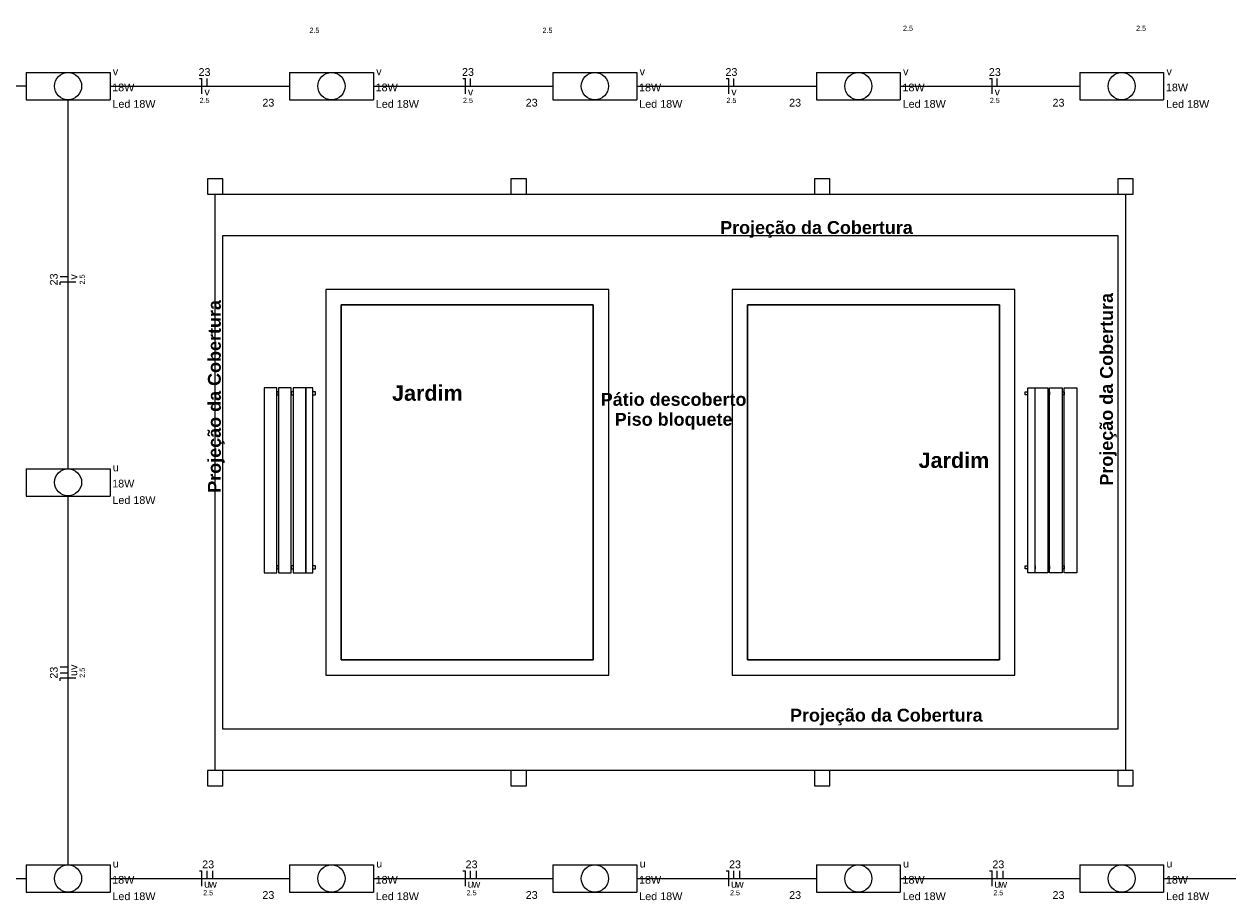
# Model space of a CAD drawing. Header units: millimetres. Extents: x 55082 to 85113, y -5867 to -946.
# Tile 15 of 77: x 57098 to 58268, y -4681 to -3832. Entities that reach past the tile are written whole.
import ezdxf

# ---------------------------------------------------------------- set-up
doc = ezdxf.new("R2010")
doc.units = ezdxf.units.MM
doc.header["$MEASUREMENT"] = 0
for name, color, linetype, lineweight in [('EL-Condutos', 5, 'Continuous', 20), ('EL-Fios (Neutro)', 7, 'Continuous', 5), ('EL-Fios (Retorno)', 7, 'Continuous', 5), ('EL-Textos fios', 7, 'Continuous', 20), ('FINA', 8, 'Continuous', 5), ('P-SIMBOL', 5, 'Continuous', 20), ('Textos', 7, 'Continuous', 5)]:
    doc.layers.add(name, color=color, linetype=linetype, lineweight=lineweight)
doc.styles.add('Arial', font='arial.ttf')
doc.styles.add('ArialN', font='arialbd.ttf')

msp = doc.modelspace()

# ---------------------------------------------------------------- linework, layer by layer
for points in [[(57276.1, -3982.1), (57276.1, -3997.1), (57291.1, -3997.1), (57291.1, -3982.1)], [(57571.1, -3982.1), (57571.1, -3997.1), (57586.1, -3997.1), (57586.1, -3982.1)], [(57866.1, -3982.1), (57866.1, -3997.1), (57881.1, -3997.1), (57881.1, -3982.1)], [(58161.1, -3982.1), (58161.1, -3997.1), (58176.1, -3997.1), (58176.1, -3982.1)], [(57406.1, -4104.6), (57651.1, -4104.6), (57651.1, -4449.6), (57406.1, -4449.6)], [(57406.1, -4104.6), (57406.1, -4449.6), (57651.1, -4449.6), (57651.1, -4104.6)], [(57801.1, -4104.6), (58046.1, -4104.6), (58046.1, -4449.6), (57801.1, -4449.6)], [(57801.1, -4104.6), (57801.1, -4449.6), (58046.1, -4449.6), (58046.1, -4104.6)], [(57276.1, -4557.1), (57276.1, -4572.1), (57291.1, -4572.1), (57291.1, -4557.1)], [(57571.1, -4557.1), (57571.1, -4572.1), (57586.1, -4572.1), (57586.1, -4557.1)], [(57866.1, -4557.1), (57866.1, -4572.1), (57881.1, -4572.1), (57881.1, -4557.1)], [(58161.1, -4557.1), (58161.1, -4572.1), (58176.1, -4572.1), (58176.1, -4557.1)]]:
    msp.add_lwpolyline(points, close=True)
for points in [[(57391.1, -4089.6), (57391.1, -4464.6)], [(57666.1, -4089.6), (57391.1, -4089.6)], [(57666.1, -4464.6), (57666.1, -4089.6)], [(57786.1, -4089.6), (57786.1, -4464.6)], [(58061.1, -4089.6), (57786.1, -4089.6)], [(58061.1, -4464.6), (58061.1, -4089.6)], [(57406.1, -4449.6), (57406.1, -4104.6)], [(57406.1, -4104.6), (57651.1, -4104.6)], [(57651.1, -4104.6), (57651.1, -4449.6)], [(57801.1, -4449.6), (57801.1, -4104.6)], [(57801.1, -4104.6), (58046.1, -4104.6)], [(58046.1, -4104.6), (58046.1, -4449.6)], [(57651.1, -4449.6), (57406.1, -4449.6)], [(58046.1, -4449.6), (57801.1, -4449.6)], [(57391.1, -4464.6), (57666.1, -4464.6)], [(57786.1, -4464.6), (58061.1, -4464.6)]]:
    msp.add_lwpolyline(points)
at = {"layer": 'EL-Condutos', "linetype": 'Continuous', "ltscale": 50}
for points in [[(57099.8, -3892.1), (57092.3, -3892.1), (57085.1, -3892.1), (57078.3, -3892.1), (57071.7, -3892.1), (57065.5, -3892.1), (57059.4, -3892.1), (57053.7, -3892.1), (57048.1, -3892.1), (57042.6, -3892.1), (57037.4, -3892.1), (57032.2, -3892.1), (57027.2, -3892.1), (57022.3, -3892.1), (57017.3, -3892.1), (57012.5, -3892.1), (57007.6, -3892.1), (57002.7, -3892.1), (56997.7, -3892.1), (56992.7, -3892.1), (56987.5, -3892.1), (56982.3, -3892.1), (56976.9, -3892.1), (56971.3, -3892.1), (56965.5, -3892.1), (56959.5, -3892.1), (56953.2, -3892.1), (56946.6, -3892.1), (56939.8, -3892.1), (56932.6, -3892.1), (56925.1, -3892.1)], [(57181.2, -3892.1), (57188.7, -3892.1), (57195.9, -3892.1), (57202.7, -3892.1), (57209.3, -3892.1), (57215.5, -3892.1), (57221.6, -3892.1), (57227.4, -3892.1), (57232.9, -3892.1), (57238.4, -3892.1), (57243.6, -3892.1), (57248.8, -3892.1), (57253.8, -3892.1), (57258.8, -3892.1), (57263.7, -3892.1), (57268.5, -3892.1), (57273.4, -3892.1), (57278.3, -3892.1), (57283.3, -3892.1), (57288.3, -3892.1), (57293.5, -3892.1), (57298.7, -3892.1), (57304.1, -3892.1), (57309.7, -3892.1), (57315.5, -3892.1), (57321.5, -3892.1), (57327.8, -3892.1), (57334.4, -3892.1), (57341.2, -3892.1), (57348.4, -3892.1), (57355.9, -3892.1)], [(57437.3, -3892.1), (57444.8, -3892.1), (57452, -3892.1), (57458.8, -3892.1), (57465.4, -3892.1), (57471.6, -3892.1), (57477.6, -3892.1), (57483.4, -3892.1), (57489, -3892.1), (57494.4, -3892.1), (57499.7, -3892.1), (57504.8, -3892.1), (57509.9, -3892.1), (57514.8, -3892.1), (57519.7, -3892.1), (57524.6, -3892.1), (57529.5, -3892.1), (57534.4, -3892.1), (57539.4, -3892.1), (57544.4, -3892.1), (57549.6, -3892.1), (57554.8, -3892.1), (57560.2, -3892.1), (57565.8, -3892.1), (57571.6, -3892.1), (57577.6, -3892.1), (57583.9, -3892.1), (57590.4, -3892.1), (57597.3, -3892.1), (57604.5, -3892.1), (57612, -3892.1)], [(57693.3, -3892.1), (57700.9, -3892.1), (57708, -3892.1), (57714.9, -3892.1), (57721.4, -3892.1), (57727.7, -3892.1), (57733.7, -3892.1), (57739.5, -3892.1), (57745.1, -3892.1), (57750.5, -3892.1), (57755.8, -3892.1), (57760.9, -3892.1), (57766, -3892.1), (57770.9, -3892.1), (57775.8, -3892.1), (57780.7, -3892.1), (57785.6, -3892.1), (57790.5, -3892.1), (57795.5, -3892.1), (57800.5, -3892.1), (57805.6, -3892.1), (57810.9, -3892.1), (57816.3, -3892.1), (57821.9, -3892.1), (57827.7, -3892.1), (57833.7, -3892.1), (57840, -3892.1), (57846.5, -3892.1), (57853.4, -3892.1), (57860.6, -3892.1), (57868.1, -3892.1)], [(57949.4, -3892.1), (57957, -3892.1), (57964.1, -3892.1), (57971, -3892.1), (57977.5, -3892.1), (57983.8, -3892.1), (57989.8, -3892.1), (57995.6, -3892.1), (58001.2, -3892.1), (58006.6, -3892.1), (58011.9, -3892.1), (58017, -3892.1), (58022, -3892.1), (58027, -3892.1), (58031.9, -3892.1), (58036.8, -3892.1), (58041.7, -3892.1), (58046.6, -3892.1), (58051.5, -3892.1), (58056.6, -3892.1), (58061.7, -3892.1), (58067, -3892.1), (58072.4, -3892.1), (58078, -3892.1), (58083.8, -3892.1), (58089.8, -3892.1), (58096.1, -3892.1), (58102.6, -3892.1), (58109.5, -3892.1), (58116.6, -3892.1), (58124.2, -3892.1)], [(57140.5, -4264), (57140.5, -4247), (57140.5, -4231.1), (57140.5, -4216.1), (57140.5, -4202), (57140.5, -4188.8), (57140.5, -4176.2), (57140.5, -4164.4), (57140.5, -4153.1), (57140.5, -4142.4), (57140.5, -4132.1), (57140.5, -4122.1), (57140.5, -4112.5), (57140.5, -4103.1), (57140.5, -4093.8), (57140.5, -4084.6), (57140.5, -4075.5), (57140.5, -4066.2), (57140.5, -4056.8), (57140.5, -4047.2), (57140.5, -4037.2), (57140.5, -4026.9), (57140.5, -4016.2), (57140.5, -4004.9), (57140.5, -3993.1), (57140.5, -3980.5), (57140.5, -3967.3), (57140.5, -3953.2), (57140.5, -3938.2), (57140.5, -3922.3), (57140.5, -3905.3)], [(57140.5, -4649), (57140.5, -4632), (57140.5, -4616.1), (57140.5, -4601.1), (57140.5, -4587), (57140.5, -4573.8), (57140.5, -4561.2), (57140.5, -4549.4), (57140.5, -4538.1), (57140.5, -4527.4), (57140.5, -4517.1), (57140.5, -4507.1), (57140.5, -4497.5), (57140.5, -4488.1), (57140.5, -4478.8), (57140.5, -4469.6), (57140.5, -4460.5), (57140.5, -4451.2), (57140.5, -4441.8), (57140.5, -4432.2), (57140.5, -4422.2), (57140.5, -4411.9), (57140.5, -4401.2), (57140.5, -4389.9), (57140.5, -4378.1), (57140.5, -4365.5), (57140.5, -4352.3), (57140.5, -4338.2), (57140.5, -4323.2), (57140.5, -4307.3), (57140.5, -4290.3)], [(56925.1, -4662.1), (56932.6, -4662.1), (56939.8, -4662.1), (56946.6, -4662.1), (56953.2, -4662.1), (56959.5, -4662.1), (56965.5, -4662.1), (56971.3, -4662.1), (56976.9, -4662.1), (56982.3, -4662.1), (56987.5, -4662.1), (56992.7, -4662.1), (56997.7, -4662.1), (57002.7, -4662.1), (57007.6, -4662.1), (57012.5, -4662.1), (57017.3, -4662.1), (57022.3, -4662.1), (57027.2, -4662.1), (57032.2, -4662.1), (57037.4, -4662.1), (57042.6, -4662.1), (57048.1, -4662.1), (57053.7, -4662.1), (57059.4, -4662.1), (57065.5, -4662.1), (57071.7, -4662.1), (57078.3, -4662.1), (57085.1, -4662.1), (57092.3, -4662.1), (57099.8, -4662.1)], [(57181.2, -4662.1), (57188.7, -4662.1), (57195.9, -4662.1), (57202.7, -4662.1), (57209.3, -4662.1), (57215.5, -4662.1), (57221.6, -4662.1), (57227.4, -4662.1), (57232.9, -4662.1), (57238.4, -4662.1), (57243.6, -4662.1), (57248.8, -4662.1), (57253.8, -4662.1), (57258.8, -4662.1), (57263.7, -4662.1), (57268.5, -4662.1), (57273.4, -4662.1), (57278.3, -4662.1), (57283.3, -4662.1), (57288.3, -4662.1), (57293.5, -4662.1), (57298.7, -4662.1), (57304.1, -4662.1), (57309.7, -4662.1), (57315.5, -4662.1), (57321.5, -4662.1), (57327.8, -4662.1), (57334.4, -4662.1), (57341.2, -4662.1), (57348.4, -4662.1), (57355.9, -4662.1)], [(57437.3, -4662.1), (57444.8, -4662.1), (57452, -4662.1), (57458.8, -4662.1), (57465.4, -4662.1), (57471.6, -4662.1), (57477.6, -4662.1), (57483.4, -4662.1), (57489, -4662.1), (57494.4, -4662.1), (57499.7, -4662.1), (57504.8, -4662.1), (57509.9, -4662.1), (57514.8, -4662.1), (57519.7, -4662.1), (57524.6, -4662.1), (57529.5, -4662.1), (57534.4, -4662.1), (57539.4, -4662.1), (57544.4, -4662.1), (57549.6, -4662.1), (57554.8, -4662.1), (57560.2, -4662.1), (57565.8, -4662.1), (57571.6, -4662.1), (57577.6, -4662.1), (57583.9, -4662.1), (57590.4, -4662.1), (57597.3, -4662.1), (57604.5, -4662.1), (57612, -4662.1)], [(57693.3, -4662.1), (57700.9, -4662.1), (57708, -4662.1), (57714.9, -4662.1), (57721.4, -4662.1), (57727.7, -4662.1), (57733.7, -4662.1), (57739.5, -4662.1), (57745.1, -4662.1), (57750.5, -4662.1), (57755.8, -4662.1), (57760.9, -4662.1), (57766, -4662.1), (57770.9, -4662.1), (57775.8, -4662.1), (57780.7, -4662.1), (57785.6, -4662.1), (57790.5, -4662.1), (57795.5, -4662.1), (57800.5, -4662.1), (57805.6, -4662.1), (57810.9, -4662.1), (57816.3, -4662.1), (57821.9, -4662.1), (57827.7, -4662.1), (57833.7, -4662.1), (57840, -4662.1), (57846.5, -4662.1), (57853.4, -4662.1), (57860.6, -4662.1), (57868.1, -4662.1)], [(57949.4, -4662.1), (57957, -4662.1), (57964.1, -4662.1), (57971, -4662.1), (57977.5, -4662.1), (57983.8, -4662.1), (57989.8, -4662.1), (57995.6, -4662.1), (58001.2, -4662.1), (58006.6, -4662.1), (58011.9, -4662.1), (58017, -4662.1), (58022, -4662.1), (58027, -4662.1), (58031.9, -4662.1), (58036.8, -4662.1), (58041.7, -4662.1), (58046.6, -4662.1), (58051.5, -4662.1), (58056.6, -4662.1), (58061.7, -4662.1), (58067, -4662.1), (58072.4, -4662.1), (58078, -4662.1), (58083.8, -4662.1), (58089.8, -4662.1), (58096.1, -4662.1), (58102.6, -4662.1), (58109.5, -4662.1), (58116.6, -4662.1), (58124.2, -4662.1)], [(58205.5, -4662.1), (58213, -4662.1), (58220.2, -4662.1), (58227.1, -4662.1), (58233.6, -4662.1), (58239.9, -4662.1), (58245.9, -4662.1), (58251.7, -4662.1), (58257.3, -4662.1), (58262.7, -4662.1), (58268, -4662.1), (58273.1, -4662.1), (58278.1, -4662.1), (58283.1, -4662.1), (58288, -4662.1), (58292.9, -4662.1), (58297.8, -4662.1), (58302.7, -4662.1), (58307.6, -4662.1), (58312.7, -4662.1), (58317.8, -4662.1), (58323.1, -4662.1), (58328.5, -4662.1), (58334.1, -4662.1), (58339.9, -4662.1), (58345.9, -4662.1), (58352.1, -4662.1), (58358.7, -4662.1), (58365.5, -4662.1), (58372.7, -4662.1), (58380.3, -4662.1)]]:
    msp.add_spline(points, degree=3, dxfattribs=at)
at = {"layer": 'EL-Fios (Neutro)'}
for p, q in [((57268.2, -3884.6), (57270.7, -3884.6)), ((57270.7, -3899.6), (57270.7, -3884.6)), ((57524.3, -3884.6), (57526.8, -3884.6)), ((57526.8, -3899.6), (57526.8, -3884.6)), ((57780.4, -3884.6), (57782.9, -3884.6)), ((57782.9, -3899.6), (57782.9, -3884.6)), ((58036.4, -3884.6), (58038.9, -3884.6)), ((58038.9, -3899.6), (58038.9, -3884.6)), ((57148, -4082.5), (57133, -4082.5)), ((57133, -4085), (57133, -4082.5)), ((57148, -4467.5), (57133, -4467.5)), ((57133, -4470), (57133, -4467.5)), ((57268.2, -4654.6), (57270.7, -4654.6)), ((57270.7, -4669.6), (57270.7, -4654.6)), ((57524.3, -4654.6), (57526.8, -4654.6)), ((57526.8, -4669.6), (57526.8, -4654.6)), ((57780.4, -4654.6), (57782.9, -4654.6)), ((57782.9, -4669.6), (57782.9, -4654.6)), ((58036.4, -4654.6), (58038.9, -4654.6)), ((58038.9, -4669.6), (58038.9, -4654.6))]:
    msp.add_line(p, q, dxfattribs=at)
at = {"layer": 'EL-Fios (Retorno)'}
for p, q in [((57275.7, -3892.1), (57275.7, -3884.6)), ((57531.8, -3892.1), (57531.8, -3884.6)), ((57787.9, -3892.1), (57787.9, -3884.6)), ((58043.9, -3892.1), (58043.9, -3884.6)), ((57140.5, -4077.5), (57133, -4077.5)), ((57140.5, -4456.8), (57133, -4456.8)), ((57140.5, -4462.5), (57133, -4462.5)), ((57275.7, -4662.1), (57275.7, -4654.6)), ((57281.4, -4662.1), (57281.4, -4654.6)), ((57531.8, -4662.1), (57531.8, -4654.6)), ((57537.5, -4662.1), (57537.5, -4654.6)), ((57787.9, -4662.1), (57787.9, -4654.6)), ((57793.6, -4662.1), (57793.6, -4654.6)), ((58043.9, -4662.1), (58043.9, -4654.6)), ((58049.7, -4662.1), (58049.7, -4654.6))]:
    msp.add_line(p, q, dxfattribs=at)
at = {"layer": 'FINA'}
for p, q in [((57331.2, -4185.2), (57331.2, -4365.2)), ((57343.5, -4185.2), (57331.2, -4185.2)), ((57343.5, -4365.2), (57343.5, -4185.2)), ((57345.2, -4189.2), (57343.5, -4189.2)), ((57343.5, -4189.2), (57343.5, -4192.2)), ((57345.2, -4185.2), (57345.2, -4365.2)), ((57357.5, -4185.2), (57345.2, -4185.2)), ((57357.5, -4365.2), (57357.5, -4185.2)), ((57359.3, -4189.2), (57357.5, -4189.2)), ((57357.5, -4189.2), (57357.5, -4192.2)), ((57359.3, -4185.2), (57359.3, -4365.2)), ((57371.6, -4185.2), (57359.3, -4185.2)), ((57371.6, -4365.2), (57371.6, -4185.2)), ((57371.8, -4189.2), (57371.6, -4189.2)), ((57378.6, -4185.2), (57371.8, -4185.2)), ((57371.8, -4185.2), (57371.8, -4365.2)), ((57378.6, -4365.2), (57378.6, -4185.2)), ((57381.2, -4189.2), (57378.6, -4189.2)), ((57381.2, -4192.2), (57381.2, -4189.2)), ((58071.1, -4189.2), (58073.7, -4189.2)), ((58071.1, -4192.2), (58071.1, -4189.2)), ((58073.7, -4185.2), (58080.5, -4185.2)), ((58073.7, -4365.2), (58073.7, -4185.2)), ((58080.5, -4185.2), (58080.5, -4365.2)), ((58080.5, -4189.2), (58080.7, -4189.2)), ((58080.7, -4185.2), (58093, -4185.2)), ((58080.7, -4365.2), (58080.7, -4185.2)), ((58093, -4185.2), (58093, -4365.2)), ((58093, -4189.2), (58094.7, -4189.2)), ((58094.7, -4185.2), (58107.1, -4185.2)), ((58094.7, -4365.2), (58094.7, -4185.2)), ((58094.7, -4189.2), (58094.7, -4192.2)), ((58107.1, -4185.2), (58107.1, -4365.2)), ((58107.1, -4189.2), (58108.8, -4189.2)), ((58108.8, -4185.2), (58121.1, -4185.2)), ((58108.8, -4365.2), (58108.8, -4185.2)), ((58108.8, -4189.2), (58108.8, -4192.2)), ((58121.1, -4185.2), (58121.1, -4365.2)), ((57343.5, -4192.2), (57345.2, -4192.2)), ((57357.5, -4192.2), (57359.3, -4192.2)), ((57371.6, -4192.2), (57371.8, -4192.2)), ((57378.6, -4192.2), (57381.2, -4192.2)), ((58073.7, -4192.2), (58071.1, -4192.2)), ((58080.7, -4192.2), (58080.5, -4192.2)), ((58094.7, -4192.2), (58093, -4192.2)), ((58108.8, -4192.2), (58107.1, -4192.2)), ((57331.2, -4365.2), (57343.5, -4365.2)), ((57345.2, -4358.2), (57343.5, -4358.2)), ((57343.5, -4358.2), (57343.5, -4361.2)), ((57343.5, -4361.2), (57345.2, -4361.2)), ((57345.2, -4365.2), (57357.5, -4365.2)), ((57359.3, -4358.2), (57357.5, -4358.2)), ((57357.5, -4358.2), (57357.5, -4361.2)), ((57357.5, -4361.2), (57359.3, -4361.2)), ((57359.3, -4365.2), (57371.6, -4365.2)), ((57371.8, -4358.2), (57371.6, -4358.2)), ((57371.6, -4358.2), (57371.6, -4361.2)), ((57371.6, -4361.2), (57371.8, -4361.2)), ((57371.8, -4365.2), (57378.6, -4365.2)), ((57381.2, -4358.2), (57378.6, -4358.2)), ((57378.6, -4361.2), (57381.2, -4361.2)), ((57381.2, -4361.2), (57381.2, -4358.2)), ((58071.1, -4358.2), (58073.7, -4358.2)), ((58071.1, -4361.2), (58071.1, -4358.2)), ((58073.7, -4361.2), (58071.1, -4361.2)), ((58080.5, -4365.2), (58073.7, -4365.2)), ((58080.5, -4358.2), (58080.7, -4358.2)), ((58080.7, -4361.2), (58080.5, -4361.2)), ((58080.7, -4358.2), (58080.7, -4361.2)), ((58093, -4365.2), (58080.7, -4365.2)), ((58093, -4358.2), (58094.7, -4358.2)), ((58094.7, -4361.2), (58093, -4361.2)), ((58094.7, -4358.2), (58094.7, -4361.2)), ((58107.1, -4365.2), (58094.7, -4365.2)), ((58107.1, -4358.2), (58108.8, -4358.2)), ((58108.8, -4361.2), (58107.1, -4361.2)), ((58108.8, -4358.2), (58108.8, -4361.2)), ((58121.1, -4365.2), (58108.8, -4365.2))]:
    msp.add_line(p, q, dxfattribs=at)
for points in [[(57283.6, -3997.1), (58168.6, -3997.1), (58168.6, -4557.1), (57283.6, -4557.1)], [(57291.1, -4517.1), (57291.1, -4037.1), (58161.1, -4037.1), (58161.1, -4517.1)]]:
    msp.add_lwpolyline(points, close=True, dxfattribs=at)
at = {"layer": 'P-SIMBOL'}
for p, q in [((57099.7, -3878.9), (57181.3, -3878.9)), ((57099.7, -3878.9), (57099.7, -3905.4)), ((57181.3, -3878.9), (57181.3, -3905.4)), ((57355.8, -3878.9), (57437.4, -3878.9)), ((57355.8, -3878.9), (57355.8, -3905.4)), ((57437.4, -3878.9), (57437.4, -3905.4)), ((57611.9, -3878.9), (57693.5, -3878.9)), ((57611.9, -3878.9), (57611.9, -3905.4)), ((57693.5, -3878.9), (57693.5, -3905.4)), ((57868, -3878.9), (57949.6, -3878.9)), ((57868, -3878.9), (57868, -3905.4)), ((57949.6, -3878.9), (57949.6, -3905.4)), ((58124, -3878.9), (58205.6, -3878.9)), ((58124, -3878.9), (58124, -3905.4)), ((58205.6, -3878.9), (58205.6, -3905.4)), ((57099.7, -3905.4), (57181.3, -3905.4)), ((57355.8, -3905.4), (57437.4, -3905.4)), ((57611.9, -3905.4), (57693.5, -3905.4)), ((57868, -3905.4), (57949.6, -3905.4)), ((58124, -3905.4), (58205.6, -3905.4)), ((57099.7, -4263.9), (57181.3, -4263.9)), ((57099.7, -4263.9), (57099.7, -4290.4)), ((57181.3, -4263.9), (57181.3, -4290.4)), ((57099.7, -4290.4), (57181.3, -4290.4)), ((57099.7, -4648.9), (57181.3, -4648.9)), ((57099.7, -4648.9), (57099.7, -4675.4)), ((57181.3, -4648.9), (57181.3, -4675.4)), ((57355.8, -4648.9), (57437.4, -4648.9)), ((57355.8, -4648.9), (57355.8, -4675.4)), ((57437.4, -4648.9), (57437.4, -4675.4)), ((57611.9, -4648.9), (57693.5, -4648.9)), ((57611.9, -4648.9), (57611.9, -4675.4)), ((57693.5, -4648.9), (57693.5, -4675.4)), ((57868, -4648.9), (57949.6, -4648.9)), ((57868, -4648.9), (57868, -4675.4)), ((57949.6, -4648.9), (57949.6, -4675.4)), ((58124, -4648.9), (58205.6, -4648.9)), ((58124, -4648.9), (58124, -4675.4)), ((58205.6, -4648.9), (58205.6, -4675.4)), ((57099.7, -4675.4), (57181.3, -4675.4)), ((57355.8, -4675.4), (57437.4, -4675.4)), ((57611.9, -4675.4), (57693.5, -4675.4)), ((57868, -4675.4), (57949.6, -4675.4)), ((58124, -4675.4), (58205.6, -4675.4))]:
    msp.add_line(p, q, dxfattribs=at)
for centre in [(57140.5, -3892.1), (57396.6, -3892.1), (57652.7, -3892.1), (57908.8, -3892.1), (58164.8, -3892.1), (57140.5, -4277.1), (57140.5, -4662.1), (57396.6, -4662.1), (57652.7, -4662.1), (57908.8, -4662.1), (58164.8, -4662.1)]:
    msp.add_circle(centre, 13.2, dxfattribs=at)

# ---------------------------------------------------------------- texts
at = {"layer": 'EL-Textos fios', "attachment_point": 8, "line_spacing_factor": 0.6, "style": 'Arial'}
for s, insert, char_height, width in [('2.5', (57380, -3840.4), 5, 19.413), ('2.5', (57606.6, -3840.4), 5, 19.413), ('2.5', (57957.1, -3838.4), 5, 19.413), ('2.5', (58183.7, -3838.4), 5, 19.413), ('23', (57273.2, -3882.2), 7.5, 23.3), ('23', (57529.3, -3882.2), 7.5, 23.3), ('23', (57785.4, -3882.2), 7.5, 23.3), ('23', (58041.5, -3882.2), 7.5, 23.3), ('v', (57275.7, -3901.1), 7.5, 10.484), ('v', (57531.8, -3901.1), 7.5, 10.484), ('v', (57787.9, -3901.1), 7.5, 10.484), ('v', (58043.9, -3901.1), 7.5, 10.484), ('2.5', (57273.2, -3908.5), 5, 19.413), ('2.5', (57529.3, -3908.5), 5, 19.413), ('2.5', (57785.4, -3908.5), 5, 19.413), ('2.5', (58041.5, -3908.5), 5, 19.413)]:
    msp.add_mtext(s, dxfattribs=dict(at, insert=insert, char_height=char_height, width=width))
for s, insert, char_height, width, rotation in [('23', (57130.5, -4079.9), 7.5, 23.3, 90.0002), ('v', (57149.5, -4077.5), 7.5, 10.484, 90.0002), ('2.5', (57156.9, -4079.9), 5, 19.413, 90.0002), ('23', (57130.5, -4462.1), 7.5, 23.3, 90.0002), ('v', (57149.5, -4456.8), 7.5, 10.484, 90.0002), ('2.5', (57156.9, -4462.1), 5, 19.413, 90.0002), ('u', (57149.5, -4462.5), 7.5, 11.65, 90.0002), ('23', (57276.7, -4652.2), 7.5, 23.3, 0.0008), ('23', (57532.8, -4652.2), 7.5, 23.3, 0.0008), ('23', (57788.9, -4652.2), 7.5, 23.3, 0.0008), ('23', (58044.9, -4652.2), 7.5, 23.3, 0.0008), ('u', (57275.7, -4671.1), 7.5, 11.65, 0.0008), ('w', (57281.4, -4671.1), 7.5, 15.137, 0.0008), ('u', (57531.8, -4671.1), 7.5, 11.65, 0.0008), ('w', (57537.5, -4671.1), 7.5, 15.137, 0.0008), ('u', (57787.9, -4671.1), 7.5, 11.65, 0.0008), ('w', (57793.6, -4671.1), 7.5, 15.137, 0.0008), ('u', (58043.9, -4671.1), 7.5, 11.65, 0.0008), ('w', (58049.7, -4671.1), 7.5, 15.137, 0.0008), ('2.5', (57276.7, -4678.5), 5, 19.413, 0.0008), ('2.5', (57532.8, -4678.5), 5, 19.413, 0.0008), ('2.5', (57788.9, -4678.5), 5, 19.413, 0.0008), ('2.5', (58044.9, -4678.5), 5, 19.413, 0.0008)]:
    msp.add_mtext(s, dxfattribs=dict(at, insert=insert, char_height=char_height, width=width, rotation=rotation))
at = {"layer": 'FINA', "style": 'ArialN'}
for s, insert, char_height, width, attachment_point in [('Projeção da Cobertura', (57868.1, -4023.2), 12.5, 374.562, 2), ('Jardim', (57455.5, -4182.8), 15, 137.424, 1), ('Jardim', (57967.4, -4248.1), 15, 137.424, 1), ('Projeção da Cobertura', (57936, -4497.1), 12.5, 374.562, 2)]:
    msp.add_mtext(s, dxfattribs=dict(at, insert=insert, char_height=char_height, width=width, attachment_point=attachment_point))
at = {"layer": 'FINA', "char_height": 12.5, "width": 374.562, "attachment_point": 2, "rotation": 90.0002, "style": 'ArialN'}
for insert in [(57276.5, -4193.6), (58143.8, -4186.7)]:
    msp.add_mtext('Projeção da Cobertura', dxfattribs=dict(at, insert=insert))
at = {"layer": 'FINA', "insert": (57729.2, -4190.2), "char_height": 12.5, "width": 141.663, "attachment_point": 2, "line_spacing_factor": 0.930432, "style": 'ArialN'}
msp.add_mtext('Pátio descoberto\\PPiso bloquete', dxfattribs=at)
at = {"layer": 'Textos', "char_height": 7.5, "attachment_point": 7, "line_spacing_factor": 0.6, "style": 'Arial'}
for s, insert, width in [('v', (57184, -3881.5), 10.484), ('v', (57440.1, -3881.5), 10.484), ('v', (57696.2, -3881.5), 10.484), ('v', (57952.3, -3881.5), 10.484), ('v', (58208.4, -3881.5), 10.484), ('18W', (57183.4, -3897.2), 43.079), ('18W', (57439.5, -3897.2), 43.079), ('18W', (57695.6, -3897.2), 43.079), ('18W', (57951.7, -3897.2), 43.079), ('18W', (58207.8, -3897.2), 43.079), ('Led 18W', (57183.6, -3913.2), 83.849), ('23', (57329.4, -3912), 23.3), ('Led 18W', (57439.7, -3913.2), 83.849), ('23', (57585.4, -3912), 23.3), ('Led 18W', (57695.8, -3913.2), 83.849), ('23', (57841.5, -3912), 23.3), ('Led 18W', (57951.9, -3913.2), 83.849), ('23', (58097.6, -3912), 23.3), ('Led 18W', (58208, -3913.2), 83.849), ('u', (57184, -4266.5), 11.65), ('18W', (57183.4, -4282.2), 43.079), ('Led 18W', (57183.6, -4298.2), 83.849), ('u', (57184, -4651.5), 11.65), ('u', (57440.1, -4651.5), 11.65), ('u', (57696.2, -4651.5), 11.65), ('u', (57952.3, -4651.5), 11.65), ('u', (58208.4, -4651.5), 11.65), ('18W', (57183.4, -4667.2), 43.079), ('18W', (57439.5, -4667.2), 43.079), ('18W', (57695.6, -4667.2), 43.079), ('18W', (57951.7, -4667.2), 43.079), ('18W', (58207.8, -4667.2), 43.079), ('Led 18W', (57183.6, -4683.2), 83.849), ('23', (57329.4, -4682), 23.3), ('Led 18W', (57439.7, -4683.2), 83.849), ('23', (57585.4, -4682), 23.3), ('Led 18W', (57695.8, -4683.2), 83.849), ('23', (57841.5, -4682), 23.3), ('Led 18W', (57951.9, -4683.2), 83.849), ('23', (58097.6, -4682), 23.3), ('Led 18W', (58208, -4683.2), 83.849)]:
    msp.add_mtext(s, dxfattribs=dict(at, insert=insert, width=width))

doc.saveas('drawing.dxf')
